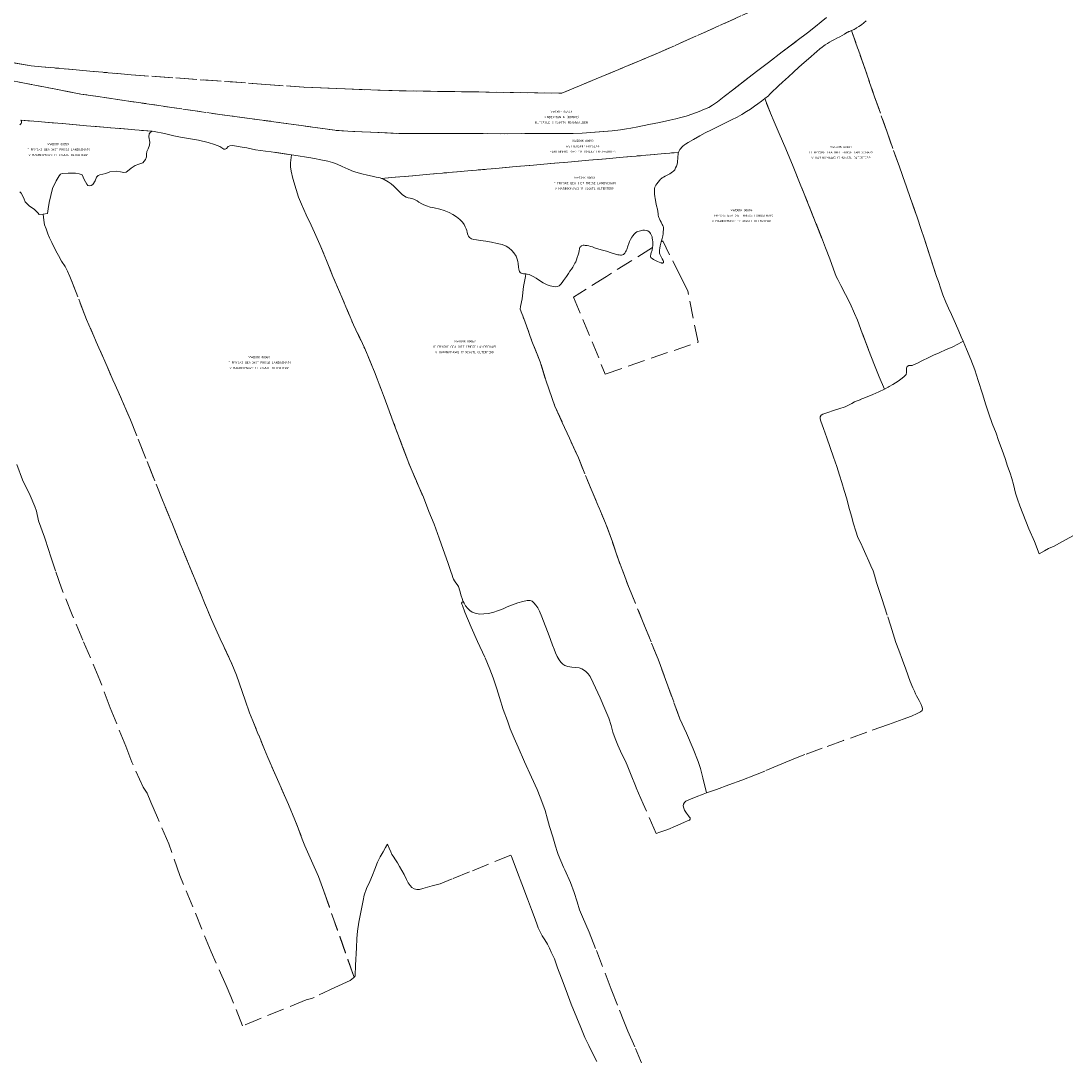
# Model space of a CAD drawing. Header units: metres. Extents: x 188526 to 197860, y 581431 to 587564.
# Tile 11 of 31: x 192808 to 193414, y 583551 to 584147. Entities that reach past the tile are written whole.
import ezdxf
from ezdxf.enums import TextEntityAlignment as Align

# ---------------------------------------------------------------- set-up
doc = ezdxf.new("R2010")
doc.units = ezdxf.units.M
doc.linetypes.add('DASHEDX2', pattern=[14, 10, -4])
doc.layers.add('B-WA-KG-GRENS_KADASTRAAL-G', color=150, linetype='DASHEDX2', lineweight=18)
doc.layers.add('B-WA-KG-GRENS_KADASTRAAL-T50', color=130, linetype='Continuous', lineweight=50)
doc.styles.add('NLCS-ISO-T25', font='NLCS-ISO.ttf', dxfattribs={"height": 2.5})

msp = doc.modelspace()

# ---------------------------------------------------------------- linework, layer by layer
at = {"layer": 'B-WA-KG-GRENS_KADASTRAAL-G'}
for points in [[(193271.46, 584171.83), (193176.09, 584129), (193120.3, 584105.71), (193020.45, 584107.23), (193000, 584108.02), (192971.32, 584109.14), (192949.45, 584110.85), (192871.82, 584116.34), (192814.13, 584121.51), (192777.13, 584127.95)], [(192777.13, 584127.95), (192814.13, 584121.51), (192871.82, 584116.34), (192949.45, 584110.85), (192971.32, 584109.14), (193000, 584108.02), (193020.45, 584107.23), (193120.3, 584105.71), (193176.09, 584129), (193271.46, 584171.83)], [(193273, 584149.48), (193269.91, 584146.85), (193266.6, 584144.18), (193261.97, 584140.67), (193256, 584136.09), (193247.48, 584129.58), (193239.52, 584123.51), (193233.42, 584118.85), (193227.63, 584114.45), (193219.41, 584108.09), (193213.98, 584103.82), (193210.09, 584100.8), (193207.18, 584098.77), (193205.07, 584097.54), (193202.59, 584096.43), (193199.42, 584095.09), (193195.75, 584093.75), (193192.07, 584092.55), (193189, 584091.67), (193186.11, 584090.92), (193182.53, 584090.11), (193176.67, 584088.88), (193170.5, 584087.62), (193164.11, 584086.39), (193160.02, 584085.57), (193157.56, 584085.19), (193154.11, 584084.65), (193149.23, 584084.08), (193137.07, 584083.04), (193131.94, 584082.66), (193126.88, 584082.5), (193119.67, 584082.45), (193111.64, 584082.45), (193098.86, 584082.4), (193087.09, 584082.36), (193074.77, 584082.38), (193060.62, 584082.42), (193048.9, 584082.43), (193034.75, 584082.47), (193030.05, 584082.49), (193026.19, 584082.49), (193014.8, 584083.05), (193000, 584083.62), (192989.3, 584084.3), (192958.3, 584088.71), (192928.59, 584092.66), (192887.73, 584098.6), (192842.68, 584105.22), (192828.18, 584108.09), (192810.2, 584111.51), (192793.34, 584114.79)], [(192793.34, 584114.79), (192810.2, 584111.51), (192828.18, 584108.09), (192842.68, 584105.22), (192887.73, 584098.6), (192928.59, 584092.66), (192958.3, 584088.71), (192989.3, 584084.3), (193000, 584083.62), (193014.8, 584083.05), (193026.19, 584082.49), (193030.05, 584082.49), (193034.75, 584082.47), (193048.9, 584082.43), (193060.62, 584082.42), (193074.77, 584082.38), (193087.09, 584082.36), (193098.86, 584082.4), (193111.64, 584082.45), (193119.67, 584082.45), (193126.88, 584082.5), (193131.94, 584082.66), (193137.07, 584083.04), (193149.23, 584084.08), (193154.11, 584084.65), (193157.56, 584085.19), (193160.02, 584085.57), (193164.11, 584086.39), (193170.5, 584087.62), (193176.67, 584088.88), (193182.53, 584090.11), (193186.11, 584090.92), (193189, 584091.67), (193192.07, 584092.55), (193195.75, 584093.75), (193199.42, 584095.09), (193202.59, 584096.43), (193205.07, 584097.54), (193207.18, 584098.77), (193210.09, 584100.8), (193213.98, 584103.82), (193219.41, 584108.09), (193227.63, 584114.45), (193233.42, 584118.85), (193239.52, 584123.51), (193247.48, 584129.58), (193256, 584136.09), (193261.97, 584140.67), (193266.6, 584144.18), (193269.91, 584146.85), (193273, 584149.48)], [(193295.88, 584147.49), (193294.56, 584146.39), (193293.12, 584145.23), (193291.53, 584144.18), (193290.29, 584143.44), (193289.91, 584143.16), (193289.48, 584142.9), (193289.02, 584142.57), (193287.43, 584141.86), (193286.18, 584141.3), (193285.88, 584141.28), (193285.68, 584141.2), (193285.52, 584141.15), (193285.3, 584141.02), (193284.77, 584140.69), (193283.4, 584139.81), (193281.91, 584138.99), (193280.59, 584138.25), (193278.92, 584137.45), (193277.52, 584136.75), (193276.05, 584135.93), (193274.79, 584135.21), (193273.47, 584134.44), (193272.26, 584133.7), (193271.37, 584133.08), (193270.44, 584132.37), (193269.17, 584131.29), (193267.43, 584129.81), (193262.55, 584125.56), (193260.05, 584123.41), (193257.07, 584120.8), (193253.86, 584117.88), (193250.98, 584115.25), (193247.59, 584112.08), (193245.3, 584109.95), (193243.68, 584108.47), (193242.36, 584107.27), (193240.98, 584105.94), (193240.14, 584105.04), (193239.44, 584104.3), (193237.29, 584102.59), (193235.52, 584101.18), (193233.34, 584099.67), (193231.37, 584098.26), (193229.04, 584096.59), (193226.74, 584095.13), (193224.18, 584093.51), (193221.35, 584091.97), (193218.18, 584090.3), (193214.71, 584088.58), (193210.43, 584086.47), (193206.55, 584084.61), (193203.01, 584082.76), (193199.89, 584081.12), (193196.17, 584079.04), (193193.23, 584077.37), (193191.57, 584076.34), (193191.01, 584075.93), (193190.02, 584075.11), (193189.39, 584074.47), (193188.84, 584073.86), (193188.26, 584073.14), (193187.7, 584072), (193187.59, 584071.6), (193016.13, 584056.52), (193015.4, 584056.79), (193013.13, 584057.31), (193010.77, 584057.75), (193008.15, 584058.37), (193004.84, 584059.21), (193000, 584060.55), (192996.95, 584061.84), (192993.43, 584063.34), (192990.55, 584064.84), (192987.93, 584065.8), (192985.23, 584066.57), (192980.19, 584067.46), (192978.54, 584067.83), (192975.46, 584068.44), (192964.3, 584070.15), (192952.6, 584071.95), (192949.25, 584072.35), (192943.55, 584072.98), (192938.57, 584074.13), (192935.77, 584074.64), (192930.22, 584075.54), (192928.75, 584075.39), (192927.64, 584075), (192926.79, 584073.88), (192926.03, 584073.34), (192925.24, 584073.43), (192922.89, 584074.89), (192919.91, 584076.16), (192916.09, 584077.27), (192910.67, 584078.54), (192907.16, 584079.17), (192900.29, 584080.28), (192896.4, 584081.08), (192890.96, 584082.45), (192885.08, 584083.7), (192883.88, 584083.76), (192808.03, 584090.19)], [(193415.03, 583850.18), (193411.21, 583848.11), (193407.49, 583845.97), (193404.28, 583844.31), (193401.1, 583842.9), (193398.78, 583841.61), (193395.7, 583839.9), (193392.96, 583846.88), (193389.77, 583854.37), (193386.2, 583863.11), (193384.57, 583867.51), (193383.24, 583871.43), (193382.01, 583874.9), (193380.84, 583879.79), (193379.89, 583883.25), (193378.91, 583886.41), (193377.46, 583890.43), (193375.98, 583894.89), (193374.25, 583899.62), (193372.27, 583905.35), (193370.84, 583909.45), (193368.55, 583915.16), (193366.54, 583920.64), (193364.84, 583925.86), (193362.89, 583932.3), (193360.46, 583939.96), (193358.55, 583946.05), (193356.19, 583951.96), (193353.75, 583958), (193351.79, 583962.61), (193350.61, 583965.13), (193349.33, 583968.37), (193347.37, 583972.8), (193345.05, 583978.05), (193343.39, 583981.62), (193341.91, 583985.05), (193340.1, 583989.44), (193338.92, 583992.85), (193337.57, 583997), (193336.5, 584000), (193332.98, 584010.66), (193329.69, 584020.86), (193327.28, 584028.24), (193325.59, 584033.03), (193321.04, 584046.19), (193315.04, 584063.17), (193307.92, 584083.23), (193300.75, 584103.59), (193294.49, 584121.71), (193287.81, 584140.78), (193287.43, 584141.86), (193289.02, 584142.57), (193289.48, 584142.9), (193289.91, 584143.16), (193290.29, 584143.44), (193291.53, 584144.18), (193293.12, 584145.23), (193294.56, 584146.39), (193295.88, 584147.49)], [(192807.47, 584087.46), (192808.25, 584088.16), (192808.45, 584088.74), (192808.42, 584089.58), (192808.03, 584090.19), (192883.88, 584083.76), (192882.85, 584083.32), (192882.07, 584082.2), (192881.96, 584080.57), (192882.49, 584077.43), (192882.23, 584075.67), (192881.46, 584073.66), (192880.71, 584072.05), (192880.6, 584070.5), (192880.62, 584068.91), (192880.07, 584067.4), (192878.56, 584065.59), (192876.16, 584064.78), (192874.03, 584063.92), (192871.76, 584062.53), (192869.57, 584060.66), (192868.86, 584060.07), (192867.52, 584059.88), (192865.58, 584060.39), (192863.17, 584060.7), (192859.46, 584060.44), (192857.19, 584059.46), (192853.64, 584058.61), (192852.75, 584058.32), (192851.82, 584057.35), (192850.93, 584055.13), (192849.63, 584053.04), (192848.62, 584052.37), (192847.78, 584052.19), (192846.76, 584052.48), (192846.07, 584053.29), (192844.68, 584055.84), (192843.38, 584058.55), (192841.67, 584059.27), (192839.66, 584059.51), (192835.37, 584059.49), (192831.92, 584059.34), (192831.04, 584059.05), (192830.21, 584058.03), (192828.51, 584055.14), (192826.41, 584050.78), (192824.4, 584042.66), (192823.85, 584038.95), (192823.52, 584036.27), (192820.94, 584036), (192820.94, 584036), (192818.65, 584035.73), (192817.83, 584036.64), (192815.78, 584038.85), (192813.15, 584040.58), (192811.46, 584042.04), (192810.54, 584043.1), (192809.91, 584044.49), (192809.08, 584046.62), (192808.33, 584047.98), (192807.44, 584048.86)], [(192808.03, 584090.19), (192808.42, 584089.58), (192808.45, 584088.74), (192808.25, 584088.16), (192807.47, 584087.46)], [(193140.41, 583546.73), (193138.16, 583551.24), (193135.75, 583556.06), (193133.51, 583560.75), (193131.17, 583566.43), (193128.96, 583572), (193125.62, 583579.85), (193122.77, 583587.87), (193120, 583594.97), (193117.76, 583600.94), (193116.08, 583606.03), (193114.06, 583609.97), (193113.11, 583612.25), (193111.9, 583614.5), (193110.44, 583616.99), (193108.93, 583619.42), (193107.66, 583621.58), (193106.66, 583624.03), (193105.88, 583626.32), (193104.2, 583630.57), (193102.79, 583634.62), (193100.51, 583640.79), (193097.09, 583649.4), (193094.74, 583655.92), (193092.65, 583661.09), (193091.2, 583665.19), (193090.88, 583665.93), (193066.91, 583656.25), (193057, 583652.26), (193049.95, 583649.44), (193045.42, 583648.19), (193040.13, 583646.67), (193038.14, 583646.14), (193036.59, 583646.05), (193035.02, 583646.54), (193033.73, 583647.33), (193032.69, 583648.33), (193031.58, 583650.04), (193030.62, 583651.95), (193029.21, 583654.73), (193027.98, 583657.15), (193026.67, 583659.39), (193025.38, 583661.56), (193024.2, 583663.3), (193022.91, 583665.29), (193022.2, 583666.38), (193021.55, 583667.91), (193020.67, 583670.02), (193019.64, 583672.29), (193018.56, 583670.36), (193017.13, 583667.8), (193015.44, 583664.99), (193013.95, 583661.79), (193012.41, 583657.91), (193010.99, 583654.28), (193009.37, 583650.7), (193007.55, 583646.59), (193006.21, 583642.76), (193005.56, 583639.74), (193004.23, 583633.11), (193003.19, 583627.27), (193002.43, 583622.06), (193002.03, 583617.76), (193001.77, 583612.5), (193001.25, 583602.46), (193001.04, 583596.28), (193000.6, 583595.65), (193000.36, 583595.45), (193000, 583596.47), (192982.91, 583645.17), (192982.91, 583645.17), (192979.84, 583653.58), (192975.8, 583662.59), (192971.91, 583671.35), (192970.46, 583675.24), (192966.23, 583686.4), (192962.57, 583695.14), (192956.95, 583707.78), (192950.59, 583722.29), (192940.03, 583748.12), (192937.43, 583755.43), (192932.5, 583769.76), (192929.78, 583776.37), (192918.03, 583802.01), (192905.73, 583831.77), (192889.84, 583870.81), (192871.3, 583917.2), (192857.82, 583948.04), (192845.97, 583975.12), (192836.44, 584000), (192835.08, 584002.94), (192833.61, 584005.62), (192831.56, 584008.81), (192829.8, 584012.12), (192828.19, 584014.81), (192825.92, 584019.5), (192824.67, 584022.25), (192823.66, 584024.62), (192822.66, 584027.5), (192821.8, 584029.69), (192821.39, 584032.5), (192820.94, 584036), (192823.52, 584036.27), (192823.85, 584038.95), (192824.4, 584042.66), (192826.41, 584050.78), (192828.51, 584055.14), (192830.21, 584058.03), (192831.04, 584059.05), (192831.92, 584059.34), (192835.37, 584059.49), (192839.66, 584059.51), (192841.67, 584059.27), (192843.38, 584058.55), (192844.68, 584055.84), (192846.07, 584053.29), (192846.76, 584052.48), (192847.78, 584052.19), (192848.62, 584052.37), (192849.63, 584053.04), (192850.93, 584055.13), (192851.82, 584057.35), (192852.75, 584058.32), (192853.64, 584058.61), (192857.19, 584059.46), (192859.46, 584060.44), (192863.17, 584060.7), (192865.58, 584060.39), (192867.52, 584059.88), (192868.86, 584060.07), (192869.57, 584060.66), (192871.76, 584062.53), (192874.03, 584063.92), (192876.16, 584064.78), (192878.56, 584065.59), (192880.07, 584067.4), (192880.62, 584068.91), (192880.6, 584070.5), (192880.71, 584072.05), (192881.46, 584073.66), (192882.23, 584075.67), (192882.49, 584077.43), (192881.96, 584080.57), (192882.07, 584082.2), (192882.85, 584083.32), (192883.88, 584083.76), (192885.08, 584083.7), (192890.96, 584082.45), (192896.4, 584081.08), (192900.29, 584080.28), (192907.16, 584079.17), (192910.67, 584078.54), (192916.09, 584077.27), (192919.91, 584076.16), (192922.89, 584074.89), (192925.24, 584073.43), (192926.03, 584073.34), (192926.79, 584073.88), (192927.64, 584075), (192928.75, 584075.39), (192930.22, 584075.54), (192935.77, 584074.64), (192938.57, 584074.13), (192943.55, 584072.98), (192949.25, 584072.35), (192952.6, 584071.95), (192964.3, 584070.15), (192963.77, 584065.62), (192963.72, 584063.19), (192963.98, 584060.69), (192965.09, 584056.5), (192966.91, 584050.06), (192968.33, 584045.81), (192970.03, 584041.69), (192972.75, 584035.56), (192975.67, 584029.54), (192977.53, 584025.38), (192980.59, 584018.44), (192988.2, 584000), (193000, 583972.03), (193006.58, 583958.34), (193012.49, 583943.95), (193018.56, 583928.13), (193024.36, 583912.42), (193028.38, 583901.59), (193031.92, 583892.12), (193035.91, 583882.77), (193040.39, 583872.5), (193043.58, 583864.2), (193046.49, 583856.88), (193049.53, 583848.84), (193051.81, 583842.34), (193054.37, 583834.93), (193056.13, 583829.71), (193056.95, 583827.47), (193057.38, 583826.12), (193057.81, 583825.18), (193058.36, 583824.21), (193059.04, 583823.19), (193059.83, 583822.22), (193060.58, 583820.94), (193061.34, 583818.5), (193062.24, 583815.67), (193062.81, 583814.02), (193063.16, 583812.79), (193063.26, 583812.41), (193062.75, 583812.01), (193062.39, 583811.47), (193062.54, 583810.81), (193062.84, 583810), (193064.33, 583806.15), (193067.97, 583797.54), (193071.64, 583789.29), (193076, 583779.91), (193078.66, 583773.31), (193080.54, 583768.24), (193082.7, 583761.98), (193084.23, 583756.96), (193086.48, 583750.01), (193088.92, 583743.51), (193090.47, 583738.85), (193092.68, 583733.53), (193095.02, 583728.18), (193098.74, 583719.87), (193102.82, 583710.98), (193106.01, 583703.79), (193107.8, 583699.41), (193109.35, 583695.41), (193110.68, 583691.62), (193112.03, 583686.75), (193113.18, 583682.38), (193114.98, 583676.55), (193116.64, 583671.07), (193117.61, 583667.99), (193118.19, 583666.21), (193121.26, 583659.02), (193122, 583657.37), (193125.23, 583650.21), (193127.44, 583644.31), (193129, 583639), (193130.38, 583634.44), (193132.19, 583630.38), (193136.06, 583621.44), (193140.21, 583610.94), (193148.75, 583588.56), (193153.46, 583576.53), (193156.09, 583570.06), (193158.35, 583564.35), (193162.8, 583554.25), (193167.27, 583543.62)], [(192807.44, 584048.86), (192808.33, 584047.98), (192809.08, 584046.62), (192809.91, 584044.49), (192810.54, 584043.1), (192811.46, 584042.04), (192813.15, 584040.58), (192815.78, 584038.85), (192817.83, 584036.64), (192818.65, 584035.73), (192820.94, 584036), (192821.39, 584032.5), (192821.8, 584029.69), (192822.66, 584027.5), (192823.66, 584024.62), (192824.67, 584022.25), (192825.92, 584019.5), (192828.19, 584014.81), (192829.8, 584012.12), (192831.56, 584008.81), (192833.61, 584005.62), (192835.08, 584002.94), (192836.44, 584000), (192845.97, 583975.12), (192857.82, 583948.04), (192871.3, 583917.2), (192889.84, 583870.81), (192905.73, 583831.77), (192918.03, 583802.01), (192929.78, 583776.37), (192932.5, 583769.76), (192937.43, 583755.43), (192940.03, 583748.12), (192950.59, 583722.29), (192956.95, 583707.78), (192962.57, 583695.14), (192966.23, 583686.4), (192970.46, 583675.24), (192971.91, 583671.35), (192975.8, 583662.59), (192979.84, 583653.58), (192982.91, 583645.17), (193000, 583596.47), (193000.36, 583595.45), (193000, 583595.15), (192998.2, 583593.65), (192989.17, 583589.51), (192977.24, 583583.83), (192975.75, 583583.12), (192972.67, 583582.34), (192972.67, 583582.34), (192935.98, 583567.44), (192929.34, 583584.28), (192926.48, 583590.67), (192917.89, 583610.2), (192899.82, 583654.26), (192893.45, 583672.51), (192886.96, 583687.57), (192883.09, 583696.54), (192880.88, 583701.66), (192878.59, 583705.18), (192872.14, 583719.64), (192868.67, 583728.76), (192859.64, 583750.9), (192853.74, 583766.95), (192843.87, 583789.94), (192837.71, 583804.61), (192831.52, 583820.06), (192828.02, 583830.02), (192825.28, 583838.64), (192824.16, 583841.8), (192821.66, 583849.56), (192818.35, 583858.88), (192817.1, 583864.45), (192816.07, 583867.23), (192813.51, 583873.6), (192808.96, 583882.6), (192805.86, 583891.32)]]:
    msp.add_lwpolyline(points, dxfattribs=at)
for points in [[(193309.09, 583936.37), (193308.57, 583936.07), (193306.48, 583934.91), (193303.41, 583942.06), (193300.7, 583948.74), (193297.23, 583957.68), (193293.62, 583967.21), (193290.86, 583974.64), (193289.15, 583978.64), (193286.61, 583984.3), (193284.01, 583989.57), (193281.29, 583994.7), (193279.55, 583998.11), (193278.63, 584000), (193276.91, 584004.17), (193274.82, 584010.08), (193272.42, 584016.47), (193270.58, 584021.18), (193266.68, 584031.17), (193262.24, 584042.32), (193258.21, 584052.2), (193253.67, 584063.46), (193249.49, 584073.55), (193245.73, 584082.39), (193242.22, 584090.57), (193237.29, 584102.59), (193239.44, 584104.3), (193240.14, 584105.04), (193240.98, 584105.94), (193242.36, 584107.27), (193243.68, 584108.47), (193245.3, 584109.95), (193247.59, 584112.08), (193250.98, 584115.25), (193253.86, 584117.88), (193257.07, 584120.8), (193260.05, 584123.41), (193262.55, 584125.56), (193267.43, 584129.81), (193269.17, 584131.29), (193270.44, 584132.37), (193271.37, 584133.08), (193272.26, 584133.7), (193273.47, 584134.44), (193274.79, 584135.21), (193276.05, 584135.93), (193277.52, 584136.75), (193278.92, 584137.45), (193280.59, 584138.25), (193281.91, 584138.99), (193283.4, 584139.81), (193284.77, 584140.69), (193285.3, 584141.02), (193285.52, 584141.15), (193285.68, 584141.2), (193285.88, 584141.28), (193286.18, 584141.3), (193287.43, 584141.86), (193287.81, 584140.78), (193294.49, 584121.71), (193300.75, 584103.59), (193307.92, 584083.23), (193315.04, 584063.17), (193321.04, 584046.19), (193325.59, 584033.03), (193327.28, 584028.24), (193329.69, 584020.86), (193332.98, 584010.66), (193336.5, 584000), (193337.57, 583997), (193338.92, 583992.85), (193340.1, 583989.44), (193341.91, 583985.05), (193343.39, 583981.62), (193345.05, 583978.05), (193347.37, 583972.8), (193349.33, 583968.37), (193350.61, 583965.13), (193351.79, 583962.61), (193349.12, 583961.12), (193345.4, 583959.18), (193341.99, 583957.72), (193338.04, 583955.94), (193334.8, 583954.5), (193331.7, 583953.02), (193328.44, 583951.43), (193325.18, 583949.64), (193323.62, 583949.04), (193322.48, 583948.64), (193321.46, 583948.59), (193320.57, 583948.52), (193319.58, 583948.01), (193319.07, 583947.05), (193319.11, 583945.86), (193319.18, 583944.43), (193318.84, 583943.34), (193317.82, 583942.28), (193316.67, 583941.21), (193314.35, 583939.52), (193311.24, 583937.65), (193309.09, 583936.37)], [(193237.32, 583714.44), (193232.03, 583712.3), (193224.06, 583709.29), (193216.65, 583706.57), (193209.47, 583703.89), (193204.89, 583702.33), (193203.66, 583701.87), (193201.59, 583710.5), (193200.55, 583714.5), (193200.17, 583715.94), (193198.95, 583720.06), (193196.03, 583727.31), (193192.16, 583736.31), (193188.39, 583744.56), (193181.34, 583763.75), (193175.8, 583779), (193167.98, 583798.31), (193158.73, 583821.06), (193152.69, 583837), (193149.41, 583846.81), (193145.42, 583857.62), (193137.78, 583875.75), (193129.77, 583895.19), (193124.59, 583906.69), (193120.52, 583915.62), (193116.23, 583925.06), (193111.14, 583939.56), (193107.77, 583950.62), (193103.03, 583962.56), (193097.68, 583977.15), (193097.14, 583978.62), (193096.28, 583981.06), (193096.33, 583982.69), (193097.27, 583987.06), (193098.05, 583994.12), (193099.23, 584000), (193099.5, 584001.38), (193100.24, 584001.36), (193101.46, 584001.04), (193102.07, 584000.73), (193102.6, 584000.46), (193103.61, 584000), (193105.45, 583998.96), (193107.3, 583997.68), (193109.4, 583996.35), (193111.76, 583995.09), (193113.51, 583994.53), (193115.52, 583994.09), (193116.59, 583994.05), (193117.7, 583994.1), (193118.75, 583994.58), (193119.69, 583995.41), (193120.36, 583996.4), (193121.2, 583997.67), (193122.87, 584000), (193124.02, 584001.66), (193124.92, 584003.06), (193125.78, 584004.23), (193126.53, 584005.36), (193127.19, 584006.48), (193127.79, 584007.6), (193128.24, 584008.49), (193128.64, 584009.46), (193129.17, 584010.89), (193129.67, 584012.41), (193129.96, 584013.59), (193130.23, 584014.86), (193130.38, 584015.62), (193130.48, 584016.23), (193130.58, 584016.59), (193130.78, 584016.92), (193131.01, 584017.22), (193131.31, 584017.45), (193131.69, 584017.69), (193132.63, 584017.95), (193133.11, 584017.92), (193133.8, 584017.88), (193134.82, 584017.73), (193135.81, 584017.56), (193136.75, 584017.31), (193137.87, 584016.99), (193139.17, 584016.56), (193141.03, 584015.96), (193142.96, 584015.37), (193145.99, 584014.47), (193148.74, 584013.57), (193150.73, 584013.05), (193152.51, 584012.53), (193153.3, 584012.36), (193154.01, 584012.26), (193154.7, 584012.29), (193155.25, 584012.44), (193155.81, 584012.68), (193156.21, 584012.98), (193156.62, 584013.49), (193157.02, 584014.08), (193157.4, 584014.82), (193157.7, 584015.51), (193158.32, 584017.37), (193158.87, 584018.92), (193159.37, 584020.19), (193159.87, 584021.21), (193160.6, 584022.56), (193161.2, 584023.48), (193162.01, 584024.4), (193162.77, 584025.12), (193163.55, 584025.66), (193164.19, 584025.96), (193164.82, 584026.17), (193165.58, 584026.38), (193166.27, 584026.54), (193167.08, 584026.67), (193167.97, 584026.65), (193169.09, 584026.48), (193169.8, 584026.23), (193170.57, 584025.78), (193171, 584025.37), (193171.49, 584024.74), (193172, 584023.65), (193172.29, 584022.91), (193172.45, 584022.13), (193172.63, 584021.06), (193172.69, 584019.92), (193172.74, 584018.95), (193172.68, 584017.84), (193172.55, 584016.7), (193146.04, 584000), (193127.07, 583988.05), (193145.33, 583943.6), (193198.87, 583962.09), (193192.89, 583991.73), (193188.74, 584000), (193178.47, 584020.43), (193177.57, 584019.87), (193178.06, 584021.91), (193178.46, 584023.31), (193178.65, 584024.61), (193178.8, 584025.8), (193178.87, 584027.05), (193178.86, 584028.14), (193178.75, 584029), (193178.5, 584029.43), (193178.19, 584029.94), (193177.47, 584031.38), (193177, 584032.32), (193176.54, 584033.28), (193176.23, 584034.07), (193176.07, 584034.65), (193175.92, 584035.41), (193175.79, 584036.15), (193175.57, 584037.52), (193175.36, 584038.79), (193174.92, 584040.72), (193174.53, 584042.57), (193174.21, 584043.91), (193174.08, 584044.93), (193173.92, 584046.2), (193173.76, 584047.42), (193173.65, 584048.76), (193173.69, 584049.86), (193173.79, 584050.7), (193173.96, 584051.46), (193174.49, 584052.66), (193175.09, 584053.47), (193175.82, 584054.42), (193176.55, 584055.34), (193177.18, 584056.03), (193177.69, 584056.46), (193178.14, 584056.82), (193178.93, 584057.28), (193179.87, 584057.77), (193181.44, 584058.62), (193182.58, 584059.18), (193184.17, 584060.31), (193184.7, 584060.77), (193185.36, 584061.54), (193185.93, 584062.56), (193186.41, 584063.66), (193186.71, 584064.72), (193186.91, 584065.82), (193187, 584066.78), (193187.1, 584067.8), (193187.21, 584069.27), (193187.28, 584070.39), (193187.43, 584071.05), (193187.59, 584071.6), (193187.7, 584072), (193188.26, 584073.14), (193188.84, 584073.86), (193189.39, 584074.47), (193190.02, 584075.11), (193191.01, 584075.93), (193191.57, 584076.34), (193193.23, 584077.37), (193196.17, 584079.04), (193199.89, 584081.12), (193203.01, 584082.76), (193206.55, 584084.61), (193210.43, 584086.47), (193214.71, 584088.58), (193218.18, 584090.3), (193221.35, 584091.97), (193224.18, 584093.51), (193226.74, 584095.13), (193229.04, 584096.59), (193231.37, 584098.26), (193233.34, 584099.67), (193235.52, 584101.18), (193237.29, 584102.59), (193242.22, 584090.57), (193245.73, 584082.39), (193249.49, 584073.55), (193253.67, 584063.46), (193258.21, 584052.2), (193262.24, 584042.32), (193266.68, 584031.17), (193270.58, 584021.18), (193272.42, 584016.47), (193274.82, 584010.08), (193276.91, 584004.17), (193278.63, 584000), (193279.55, 583998.11), (193281.29, 583994.7), (193284.01, 583989.57), (193286.61, 583984.3), (193289.15, 583978.64), (193290.86, 583974.64), (193293.62, 583967.21), (193297.23, 583957.68), (193300.7, 583948.74), (193303.41, 583942.06), (193306.48, 583934.91), (193303.14, 583933.4), (193299.66, 583931.91), (193295.45, 583930.15), (193292.46, 583928.86), (193292.3, 583928.79), (193290.59, 583928.19), (193289.19, 583927.51), (193287.66, 583926.66), (193286.11, 583925.77), (193283.74, 583924.74), (193280.15, 583923.61), (193277.1, 583922.54), (193273.76, 583921.36), (193270.91, 583920.38), (193269.92, 583919.8), (193269.33, 583918.94), (193269.35, 583917.74), (193269.62, 583916.52), (193271.23, 583912.19), (193273.18, 583906.79), (193275.12, 583901.26), (193277, 583895.71), (193278.88, 583890.26), (193280.56, 583885.19), (193281.86, 583881.09), (193283.21, 583876.46), (193284.64, 583871.57), (193285.88, 583866.86), (193287.36, 583861.67), (193288.63, 583857.16), (193289.91, 583852.96), (193291.09, 583849.27), (193292.75, 583845.98), (193294.06, 583843), (193295.72, 583839.56), (193297.48, 583835.58), (193298.61, 583832.93), (193299.84, 583830.03), (193300.64, 583827.59), (193301.79, 583823.38), (193303.12, 583819.23), (193304.82, 583813.99), (193308.39, 583803.57), (193309.86, 583798.63), (193311.36, 583793.72), (193313.04, 583788.75), (193314.62, 583784.32), (193316.81, 583778.51), (193318.69, 583773.27), (193321.33, 583766.21), (193322.81, 583762.52), (193323.71, 583760.58), (193324.41, 583759.11), (193324.95, 583757.98), (193326.36, 583755.1), (193327.52, 583752.86), (193328.14, 583751.43), (193328.29, 583750.34), (193328.08, 583749.47), (193327.11, 583748.61), (193325.33, 583747.63), (193321.97, 583746.17), (193317.23, 583744.49), (193308.76, 583741.35), (193296.18, 583736.84), (193282.79, 583732.17), (193270.55, 583727.65), (193260.37, 583723.96), (193254.99, 583721.9), (193247.1, 583718.69), (193237.32, 583714.44)], [(192988.2, 584000), (192980.59, 584018.44), (192977.53, 584025.38), (192975.67, 584029.54), (192972.75, 584035.56), (192970.03, 584041.69), (192968.33, 584045.81), (192966.91, 584050.06), (192965.09, 584056.5), (192963.98, 584060.69), (192963.72, 584063.19), (192963.77, 584065.62), (192964.3, 584070.15), (192975.46, 584068.44), (192978.54, 584067.83), (192980.19, 584067.46), (192985.23, 584066.57), (192987.93, 584065.8), (192990.55, 584064.84), (192993.43, 584063.34), (192996.95, 584061.84), (193000, 584060.55), (193004.84, 584059.21), (193008.15, 584058.37), (193010.77, 584057.75), (193013.13, 584057.31), (193015.4, 584056.79), (193016.13, 584056.52), (193017.77, 584055.94), (193020.06, 584054.61), (193021.72, 584053.42), (193023.25, 584052.11), (193025.04, 584050.27), (193026.99, 584048.35), (193028.19, 584047.26), (193029.52, 584046.23), (193030.48, 584045.68), (193031.66, 584045.33), (193032.73, 584045.1), (193033.77, 584044.91), (193034.84, 584044.53), (193035.91, 584043.98), (193036.72, 584043.58), (193037.77, 584042.9), (193039.43, 584041.79), (193040.68, 584041.21), (193042.13, 584040.64), (193044.32, 584040.02), (193046.66, 584039.47), (193049.84, 584038.73), (193052.34, 584037.96), (193055.21, 584036.78), (193057.3, 584035.73), (193059.4, 584034.34), (193061.39, 584032.83), (193062.85, 584031.26), (193063.85, 584029.9), (193064.54, 584028.66), (193065.03, 584027.49), (193065.39, 584026.43), (193065.65, 584025.26), (193066.04, 584024.02), (193066.43, 584023.23), (193066.99, 584022.5), (193067.45, 584022.12), (193068.19, 584021.67), (193069.46, 584021.34), (193071.09, 584021.07), (193073.28, 584020.71), (193076.43, 584020.24), (193079.66, 584019.73), (193082.84, 584019.06), (193085.75, 584018.32), (193088.04, 584017.47), (193089.75, 584016.51), (193091.36, 584015.02), (193092.56, 584013.58), (193093.82, 584011.58), (193094.49, 584009.89), (193094.85, 584008.57), (193095.04, 584007.43), (193095.28, 584005.29), (193095.44, 584004.15), (193095.57, 584003.39), (193095.88, 584002.75), (193096.27, 584002.27), (193096.78, 584001.92), (193097.49, 584001.65), (193098.05, 584001.47), (193098.96, 584001.4), (193099.5, 584001.38), (193099.23, 584000), (193098.05, 583994.12), (193097.27, 583987.06), (193096.33, 583982.69), (193096.28, 583981.06), (193097.14, 583978.62), (193097.68, 583977.15), (193103.03, 583962.56), (193107.77, 583950.62), (193111.14, 583939.56), (193116.23, 583925.06), (193120.52, 583915.62), (193124.59, 583906.69), (193129.77, 583895.19), (193137.78, 583875.75), (193145.42, 583857.62), (193149.41, 583846.81), (193152.69, 583837), (193158.73, 583821.06), (193167.98, 583798.31), (193175.8, 583779), (193181.34, 583763.75), (193188.39, 583744.56), (193192.16, 583736.31), (193196.03, 583727.31), (193198.95, 583720.06), (193200.17, 583715.94), (193200.55, 583714.5), (193201.59, 583710.5), (193203.66, 583701.87), (193201.76, 583701.15), (193197.79, 583699.52), (193194.48, 583698.26), (193193.22, 583697.67), (193191.88, 583697.03), (193190.96, 583696.32), (193190.37, 583695.36), (193190.32, 583694.34), (193190.61, 583693.12), (193191.12, 583691.85), (193192.13, 583690.24), (193193.26, 583688.63), (193193.77, 583688), (193194.22, 583687.51), (193194.37, 583687.08), (193194.35, 583686.7), (193194.2, 583686.45), (193194.09, 583686.27), (193193.97, 583686.21), (193193.12, 583685.84), (193190.68, 583684.68), (193185.92, 583682.67), (193181.43, 583680.83), (193176.83, 583679.28), (193174.73, 583678.47), (193167.25, 583695.55), (193163.07, 583705.07), (193159.83, 583713.1), (193158.25, 583716.89), (193156.89, 583720.13), (193155.51, 583723.01), (193154.15, 583725.86), (193152.56, 583729.48), (193151.08, 583733.25), (193149.75, 583736.89), (193148.73, 583740.79), (193147.35, 583745.04), (193145.06, 583750.34), (193142.32, 583756.79), (193138.27, 583765.43), (193136.56, 583768.97), (193135.5, 583770.5), (193134.11, 583771.98), (193132.84, 583772.85), (193131.75, 583773.54), (193130.18, 583773.98), (193128.22, 583774.3), (193125.98, 583774.48), (193123.78, 583774.85), (193122.05, 583775.34), (193120.76, 583776.11), (193119.72, 583777.26), (193118.66, 583778.66), (193117.48, 583780.58), (193116.59, 583782.64), (193115.84, 583784.75), (193114.86, 583787.12), (193113.76, 583790.36), (193112.3, 583794.13), (193110.62, 583798.51), (193108.66, 583803.55), (193107.28, 583806.74), (193106.4, 583808.6), (193105.31, 583810.23), (193104.18, 583811.51), (193103.19, 583812.45), (193102.05, 583812.89), (193100.24, 583812.9), (193097.67, 583812.35), (193094.9, 583811.55), (193091.72, 583810.45), (193088.74, 583809.21), (193086.37, 583808.18), (193083.77, 583807.18), (193080.46, 583806), (193077.82, 583805.5), (193075.17, 583805.13), (193072.66, 583805.07), (193070.17, 583805.51), (193068.55, 583806.23), (193067.25, 583807.13), (193065.99, 583808.25), (193064.7, 583809.81), (193063.82, 583811.29), (193063.26, 583812.41), (193063.16, 583812.79), (193062.81, 583814.02), (193062.24, 583815.67), (193061.34, 583818.5), (193060.58, 583820.94), (193059.83, 583822.22), (193059.04, 583823.19), (193058.36, 583824.21), (193057.81, 583825.18), (193057.38, 583826.12), (193056.95, 583827.47), (193056.13, 583829.71), (193054.37, 583834.93), (193051.81, 583842.34), (193049.53, 583848.84), (193046.49, 583856.88), (193043.58, 583864.2), (193040.39, 583872.5), (193035.91, 583882.77), (193031.92, 583892.12), (193028.38, 583901.59), (193024.36, 583912.42), (193018.56, 583928.13), (193012.49, 583943.95), (193006.58, 583958.34), (193000, 583972.03), (192988.2, 584000)], [(193122.87, 584000), (193121.2, 583997.67), (193120.36, 583996.4), (193119.69, 583995.41), (193118.75, 583994.58), (193117.7, 583994.1), (193116.59, 583994.05), (193115.52, 583994.09), (193113.51, 583994.53), (193111.76, 583995.09), (193109.4, 583996.35), (193107.3, 583997.68), (193105.45, 583998.96), (193103.61, 584000), (193102.6, 584000.46), (193102.07, 584000.73), (193101.46, 584001.04), (193100.24, 584001.36), (193099.5, 584001.38), (193098.96, 584001.4), (193098.05, 584001.47), (193097.49, 584001.65), (193096.78, 584001.92), (193096.27, 584002.27), (193095.88, 584002.75), (193095.57, 584003.39), (193095.44, 584004.15), (193095.28, 584005.29), (193095.04, 584007.43), (193094.85, 584008.57), (193094.49, 584009.89), (193093.82, 584011.58), (193092.56, 584013.58), (193091.36, 584015.02), (193089.75, 584016.51), (193088.04, 584017.47), (193085.75, 584018.32), (193082.84, 584019.06), (193079.66, 584019.73), (193076.43, 584020.24), (193073.28, 584020.71), (193071.09, 584021.07), (193069.46, 584021.34), (193068.19, 584021.67), (193067.45, 584022.12), (193066.99, 584022.5), (193066.43, 584023.23), (193066.04, 584024.02), (193065.65, 584025.26), (193065.39, 584026.43), (193065.03, 584027.49), (193064.54, 584028.66), (193063.85, 584029.9), (193062.85, 584031.26), (193061.39, 584032.83), (193059.4, 584034.34), (193057.3, 584035.73), (193055.21, 584036.78), (193052.34, 584037.96), (193049.84, 584038.73), (193046.66, 584039.47), (193044.32, 584040.02), (193042.13, 584040.64), (193040.68, 584041.21), (193039.43, 584041.79), (193037.77, 584042.9), (193036.72, 584043.58), (193035.91, 584043.98), (193034.84, 584044.53), (193033.77, 584044.91), (193032.73, 584045.1), (193031.66, 584045.33), (193030.48, 584045.68), (193029.52, 584046.23), (193028.19, 584047.26), (193026.99, 584048.35), (193025.04, 584050.27), (193023.25, 584052.11), (193021.72, 584053.42), (193020.06, 584054.61), (193017.77, 584055.94), (193016.13, 584056.52), (193187.59, 584071.6), (193187.43, 584071.05), (193187.28, 584070.39), (193187.21, 584069.27), (193187.1, 584067.8), (193187, 584066.78), (193186.91, 584065.82), (193186.71, 584064.72), (193186.41, 584063.66), (193185.93, 584062.56), (193185.36, 584061.54), (193184.7, 584060.77), (193184.17, 584060.31), (193182.58, 584059.18), (193181.44, 584058.62), (193179.87, 584057.77), (193178.93, 584057.28), (193178.14, 584056.82), (193177.69, 584056.46), (193177.18, 584056.03), (193176.55, 584055.34), (193175.82, 584054.42), (193175.09, 584053.47), (193174.49, 584052.66), (193173.96, 584051.46), (193173.79, 584050.7), (193173.69, 584049.86), (193173.65, 584048.76), (193173.76, 584047.42), (193173.92, 584046.2), (193174.08, 584044.93), (193174.21, 584043.91), (193174.53, 584042.57), (193174.92, 584040.72), (193175.36, 584038.79), (193175.57, 584037.52), (193175.79, 584036.15), (193175.92, 584035.41), (193176.07, 584034.65), (193176.23, 584034.07), (193176.54, 584033.28), (193177, 584032.32), (193177.47, 584031.38), (193178.19, 584029.94), (193178.5, 584029.43), (193178.75, 584029), (193178.86, 584028.14), (193178.87, 584027.05), (193178.8, 584025.8), (193178.65, 584024.61), (193178.46, 584023.31), (193178.06, 584021.91), (193177.57, 584019.87), (193177, 584017.56), (193176.8, 584016.29), (193176.66, 584015.19), (193176.51, 584014.61), (193176.54, 584013.95), (193176.62, 584013.41), (193176.8, 584012.83), (193177.11, 584011.97), (193177.49, 584011.23), (193178.11, 584010.2), (193178.78, 584009.16), (193178.91, 584008.85), (193178.98, 584008.63), (193178.98, 584008.45), (193178.99, 584008.27), (193178.96, 584008.12), (193178.84, 584008.02), (193178.71, 584007.86), (193178.53, 584007.79), (193178.25, 584007.68), (193177.97, 584007.7), (193177.72, 584007.73), (193177.31, 584007.88), (193176.5, 584008.18), (193175.53, 584008.55), (193174.36, 584009.11), (193173.16, 584009.66), (193172.29, 584010.24), (193171.83, 584010.61), (193171.58, 584010.89), (193171.42, 584011.25), (193171.42, 584011.6), (193171.47, 584012.14), (193171.59, 584012.52), (193171.69, 584013), (193171.86, 584013.66), (193172.29, 584015.17), (193172.55, 584016.7), (193172.68, 584017.84), (193172.74, 584018.95), (193172.69, 584019.92), (193172.63, 584021.06), (193172.45, 584022.13), (193172.29, 584022.91), (193172, 584023.65), (193171.49, 584024.74), (193171, 584025.37), (193170.57, 584025.78), (193169.8, 584026.23), (193169.09, 584026.48), (193167.97, 584026.65), (193167.08, 584026.67), (193166.27, 584026.54), (193165.58, 584026.38), (193164.82, 584026.17), (193164.19, 584025.96), (193163.55, 584025.66), (193162.77, 584025.12), (193162.01, 584024.4), (193161.2, 584023.48), (193160.6, 584022.56), (193159.87, 584021.21), (193159.37, 584020.19), (193158.87, 584018.92), (193158.32, 584017.37), (193157.7, 584015.51), (193157.4, 584014.82), (193157.02, 584014.08), (193156.62, 584013.49), (193156.21, 584012.98), (193155.81, 584012.68), (193155.25, 584012.44), (193154.7, 584012.29), (193154.01, 584012.26), (193153.3, 584012.36), (193152.51, 584012.53), (193150.73, 584013.05), (193148.74, 584013.57), (193145.99, 584014.47), (193142.96, 584015.37), (193141.03, 584015.96), (193139.17, 584016.56), (193137.87, 584016.99), (193136.75, 584017.31), (193135.81, 584017.56), (193134.82, 584017.73), (193133.8, 584017.88), (193133.11, 584017.92), (193132.63, 584017.95), (193131.69, 584017.69), (193131.31, 584017.45), (193131.01, 584017.22), (193130.78, 584016.92), (193130.58, 584016.59), (193130.48, 584016.23), (193130.38, 584015.62), (193130.23, 584014.86), (193129.96, 584013.59), (193129.67, 584012.41), (193129.17, 584010.89), (193128.64, 584009.46), (193128.24, 584008.49), (193127.79, 584007.6), (193127.19, 584006.48), (193126.53, 584005.36), (193125.78, 584004.23), (193124.92, 584003.06), (193124.02, 584001.66), (193122.87, 584000)]]:
    msp.add_lwpolyline(points, close=True, dxfattribs=at)

# ---------------------------------------------------------------- texts
at = {"layer": 'B-WA-KG-GRENS_KADASTRAAL-T50', "style": 'NLCS-ISO-T25'}
for s, p in [('KINDERMAN R. (ROMKE)', (193120, 584091.31)), ('VWD01F 04543', (193120, 584094.43)), ('BUTEFJILD 5 9269TV FEANWALDEN', (193120, 584088.18)), ('VWD01K 00093', (193132.36, 584077.6)), ('IT FRYSKE GEA (HET FRIESE LANDSCHAP)', (192829.6, 584072.58)), ('VWD01K 00059', (192829.6, 584075.71)), ('HARLINGERSTRWG 113 8914AZ LEEUWARDEN', (193132.36, 584071.35)), ('WETTERSKIP FRYSLAN', (193132.36, 584074.47)), ('IT FRYSKE GEA (HET FRIESE LANDSCHAP)', (193281.31, 584070.97)), ('VWD01K 00087', (193281.31, 584074.09)), ('V HARINXMAWG 17 9246TL OLTERTERP', (192829.6, 584069.46)), ('V HARINXMAWG 17 9246TL OLTERTERP', (193281.31, 584067.84)), ('IT FRYSKE GEA (HET FRIESE LANDSCHAP)', (193133.28, 584053.2)), ('VWD01K 00061', (193133.28, 584056.32)), ('V HARINXMAWG 17 9246TL OLTERTERP', (193133.28, 584050.07)), ('IT FRYSKE GEA (HET FRIESE LANDSCHAP)', (193223.91, 584034.44)), ('VWD01K 00094', (193223.91, 584037.57)), ('V HARINXMAWG 17 9246TL OLTERTERP', (193223.91, 584031.32)), ('VWD01K 00062', (193064.2, 583961.89)), ('IT FRYSKE GEA (HET FRIESE LANDSCHAP)', (193064.2, 583958.77)), ('V HARINXMAWG 17 9246TL OLTERTERP', (193064.2, 583955.64)), ('IT FRYSKE GEA (HET FRIESE LANDSCHAP)', (192945.57, 583949.63)), ('VWD01K 00060', (192945.57, 583952.75)), ('V HARINXMAWG 17 9246TL OLTERTERP', (192945.57, 583946.5))]:
    msp.add_text(s, height=1.25, dxfattribs=at).set_placement(p, align=Align.CENTER)

doc.saveas('drawing.dxf')
